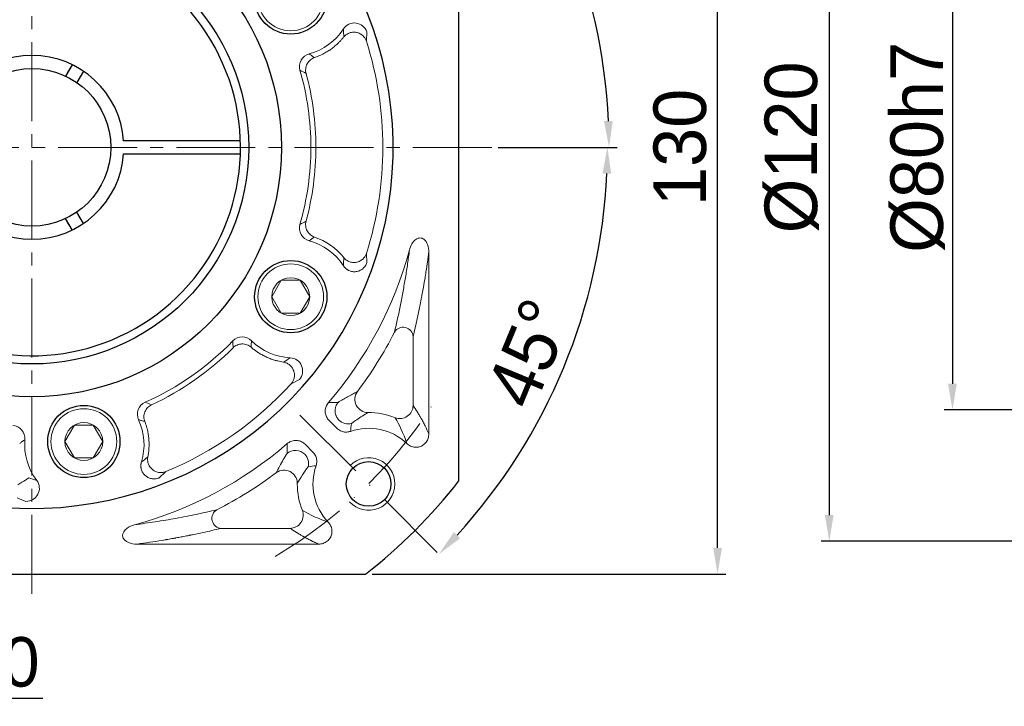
# Model space of a CAD drawing. Header units: millimetres. Extents: x 6153 to 7003, y -664 to -62.
# Tile 4 of 10: x 6309 to 6459, y -343 to -238. Entities that reach past the tile are written whole.
import ezdxf

# ---------------------------------------------------------------- set-up
doc = ezdxf.new("R2010")
doc.units = ezdxf.units.MM
doc.header["$PDSIZE"] = -5
doc.linetypes.add('ACAD_ISO10W100', pattern=[18, 12, -3, 0, -3])
doc.linetypes.add('点画线', pattern=[18, 12, -2, 2, -2])
doc.layers.get('0').update_dxf_attribs({"lineweight": 18})
doc.layers.get('Defpoints').update_dxf_attribs({"lineweight": 18})
for name, color, linetype, lineweight in [('7中心线层', 7, '点画线', 18), ('中心线层', 7, 'ACAD_ISO10W100', 0), ('尺寸线层', 3, 'Continuous', 18), ('粗实线', 7, 'Continuous', 40), ('细实线', 7, 'Continuous', 18)]:
    doc.layers.add(name, color=color, linetype=linetype, lineweight=lineweight)
doc.styles.add('工程字', font='txt')
doc.dimstyles.new('ISO-25', dxfattribs={"dimtxt": 8, "dimasz": 4, "dimexe": 1.25, "dimexo": 0.625, "dimgap": 1.7, "dimtad": 1, "dimtxsty": '工程字', "dimcen": 2, "dimdle": 8, "dimadec": 0, "dimazin": 0, "dimtfac": 1, "dimtmove": 0, "dimatfit": 3, "dimfxl": 1, "dimarcsym": 0})

# ---------------------------------------------------------------- blocks, each defined once
blk = doc.blocks.new('*D12')
at = {"layer": 'Defpoints', "color": 0}
for p in [(6374.85, -193.76), (6349.4, -219.21), (6395.73, -235.01), (6240.86, -257.75), (6380.86, -257.75)]:
    blk.add_point(p, dxfattribs=at)
at = {"layer": '尺寸线层', "color": 0, "lineweight": -2}
blk.add_line((6381.86, -257.75), (6399.98, -257.75), dxfattribs=at)
blk.add_arc((6310.86, -257.75), 87.87, 2.6085, 42.3915, dxfattribs=at)
at = {"layer": '尺寸线层', "color": 0}
for points in [[(6376.24, -198.05), (6375.27, -198.97), (6372.99, -195.62)], [(6397.97, -253.76), (6399.3, -253.73), (6398.73, -257.75)]]:
    blk.add_solid(points, dxfattribs=at)
at = {"layer": '尺寸线层', "color": 0, "insert": (6397.3, -221.94), "char_height": 8, "attachment_point": 5, "rotation": 292.5, "style": '工程字'}
blk.add_mtext('45%%d', dxfattribs=at)
blk = doc.blocks.new('*D13')
at = {"layer": 'Defpoints', "color": 0}
for p in [(6240.86, -257.75), (6380.86, -257.75), (6349.4, -296.29), (6386.74, -301.56), (6374.85, -321.74)]:
    blk.add_point(p, dxfattribs=at)
at = {"layer": '尺寸线层', "color": 0, "lineweight": -2}
blk.add_line((6381.86, -257.75), (6399.73, -257.75), dxfattribs=at)
blk.add_arc((6310.86, -257.75), 87.63, 317.6157, 357.3843, dxfattribs=at)
at = {"layer": '尺寸线层', "color": 0}
for points in [[(6399.06, -261.76), (6397.73, -261.73), (6398.48, -257.75)], [(6375.1, -316.36), (6376.06, -317.28), (6372.82, -319.71)]]:
    blk.add_solid(points, dxfattribs=at)
at = {"layer": '尺寸线层', "color": 0, "insert": (6386.55, -289.1), "char_height": 8, "attachment_point": 5, "rotation": 67.5, "style": '工程字'}
blk.add_mtext('45%%d', dxfattribs=at)
blk = doc.blocks.new('*D14')
at = {"layer": 'Defpoints', "color": 0}
for p in [(6361.66, -192.75), (6415.25, -192.75), (6361.66, -322.75)]:
    blk.add_point(p, dxfattribs=at)
at = {"layer": '尺寸线层', "color": 0, "lineweight": -2}
for p, q in [((6362.66, -192.75), (6416.5, -192.75)), ((6415.25, -318.75), (6415.25, -196.75)), ((6362.66, -322.75), (6416.5, -322.75))]:
    blk.add_line(p, q, dxfattribs=at)
at = {"layer": '尺寸线层', "color": 0}
for points in [[(6415.92, -196.75), (6414.59, -196.75), (6415.25, -192.75)], [(6414.59, -318.75), (6415.92, -318.75), (6415.25, -322.75)]]:
    blk.add_solid(points, dxfattribs=at)
at = {"layer": '尺寸线层', "color": 0, "insert": (6409.55, -257.75), "char_height": 8, "attachment_point": 5, "rotation": 90, "style": '工程字'}
blk.add_mtext('130', dxfattribs=at)
blk = doc.blocks.new('*D22')
at = {"layer": 'Defpoints', "color": 0}
for p in [(6348.77, -195.95), (6272.94, -319.55)]:
    blk.add_point(p, dxfattribs=at)
at = {"layer": '尺寸线层', "color": 0, "lineweight": -2}
blk.add_line((6290.32, -291.23), (6275.04, -316.14), dxfattribs=at)
at = {"layer": '尺寸线层', "color": 0}
blk.add_solid([(6274.47, -315.79), (6275.6, -316.48), (6272.94, -319.55)], dxfattribs=at)
at = {"layer": '尺寸线层', "color": 0, "insert": (6279.4, -298.57), "char_height": 8, "attachment_point": 5, "rotation": 58.4699, "style": '工程字'}
blk.add_mtext('{{\\H0.9412x;∅145}}', dxfattribs=at)
blk = doc.blocks.new('*D23')
at = {"layer": 'Defpoints', "color": 0}
for p in [(6255.59, -309.01), (6263.59, -309.01), (6255.59, -341.64)]:
    blk.add_point(p, dxfattribs=at)
at = {"layer": '尺寸线层', "color": 0, "lineweight": -2}
for p, q in [((6255.59, -310.01), (6255.59, -342.89)), ((6263.59, -310.01), (6263.59, -342.89)), ((6251.59, -341.64), (6247.59, -341.64)), ((6263.59, -341.64), (6255.59, -341.64)), ((6267.59, -341.64), (6312.51, -341.64))]:
    blk.add_line(p, q, dxfattribs=at)
at = {"layer": '尺寸线层', "color": 0}
for points in [[(6251.59, -342.3), (6251.59, -340.97), (6255.59, -341.64)], [(6267.59, -340.97), (6267.59, -342.3), (6263.59, -341.64)]]:
    blk.add_solid(points, dxfattribs=at)
at = {"layer": '尺寸线层', "color": 0, "insert": (6292.43, -336.17), "char_height": 8, "attachment_point": 5, "style": '工程字'}
blk.add_mtext('{\\H0.9412x;4-M8x20\\P}', dxfattribs=at)
blk = doc.blocks.new('*D33')
at = {"layer": 'Defpoints', "color": 0}
for p in [(6517.55, -217.75), (6451.02, -297.75), (6517.55, -297.75)]:
    blk.add_point(p, dxfattribs=at)
at = {"layer": '尺寸线层', "color": 0, "lineweight": -2}
for p, q in [((6516.55, -217.75), (6449.77, -217.75)), ((6451.02, -221.75), (6451.02, -293.75)), ((6516.55, -297.75), (6449.77, -297.75))]:
    blk.add_line(p, q, dxfattribs=at)
at = {"layer": '尺寸线层', "color": 0}
for points in [[(6451.68, -221.75), (6450.35, -221.75), (6451.02, -217.75)], [(6450.35, -293.75), (6451.68, -293.75), (6451.02, -297.75)]]:
    blk.add_solid(points, dxfattribs=at)
at = {"layer": '尺寸线层', "color": 0, "insert": (6445.72, -257.75), "char_height": 8, "attachment_point": 5, "rotation": 90, "style": '工程字'}
blk.add_mtext('%%C80h7', dxfattribs=at)
blk = doc.blocks.new('*D34')
at = {"layer": 'Defpoints', "color": 0}
for p in [(6470.55, -229.28), (6470.55, -242.38), (6465.55, -246.38)]:
    blk.add_point(p, dxfattribs=at)
at = {"layer": '尺寸线层', "color": 0, "lineweight": -2}
for p, q in [((6461.55, -229.28), (6457.55, -229.28)), ((6465.55, -245.38), (6465.55, -228.03)), ((6465.55, -229.28), (6470.55, -229.28)), ((6470.55, -241.38), (6470.55, -228.03)), ((6474.55, -229.28), (6478.55, -229.28))]:
    blk.add_line(p, q, dxfattribs=at)
at = {"layer": '尺寸线层', "color": 0}
for points in [[(6461.55, -229.95), (6461.55, -228.62), (6465.55, -229.28)], [(6474.55, -228.62), (6474.55, -229.95), (6470.55, -229.28)]]:
    blk.add_solid(points, dxfattribs=at)
at = {"layer": '尺寸线层', "color": 0, "insert": (6468.05, -223.98), "char_height": 8, "attachment_point": 5, "style": '工程字'}
blk.add_mtext('5', dxfattribs=at)
blk = doc.blocks.new('*D39')
at = {"layer": 'Defpoints', "color": 0}
for p in [(6521.35, -197.75), (6432.26, -317.75), (6521.35, -317.75)]:
    blk.add_point(p, dxfattribs=at)
at = {"layer": '尺寸线层', "color": 0, "lineweight": -2}
for p, q in [((6520.35, -197.75), (6431.01, -197.75)), ((6432.26, -201.75), (6432.26, -313.75)), ((6520.35, -317.75), (6431.01, -317.75))]:
    blk.add_line(p, q, dxfattribs=at)
at = {"layer": '尺寸线层', "color": 0}
for points in [[(6432.93, -201.75), (6431.59, -201.75), (6432.26, -197.75)], [(6431.59, -313.75), (6432.93, -313.75), (6432.26, -317.75)]]:
    blk.add_solid(points, dxfattribs=at)
at = {"layer": '尺寸线层', "color": 0, "insert": (6426.56, -257.75), "char_height": 8, "attachment_point": 5, "rotation": 90, "style": '工程字'}
blk.add_mtext('%%c120{}{{\\H0.7x;}{}}', dxfattribs=at)

msp = doc.modelspace()

# ---------------------------------------------------------------- linework, layer by layer
at = {"color": 7, "linetype": 'Continuous', "lineweight": 15}
for p, q in [((6361.7902, -241.603), (6361.8463, -240.1604)), ((6361.8463, -275.3366), (6361.7902, -273.894)), ((6350.3064, -293.7846), (6351.5838, -293.1119)), ((6330.1593, -308.1134), (6331.2284, -307.1432)), ((6308.6096, -311.1315), (6309.946, -311.6776))]:
    msp.add_line(p, q, dxfattribs=at)
for p, q in [((6371.2843, -273.7563), (6371.2843, -301.3889)), ((6368.8928, -297.077), (6368.8928, -286.562)), ((6357.2836, -300.535), (6356.0911, -299.3426)), ((6352.4518, -302.9819), (6353.6442, -304.1744)), ((6339.6712, -315.7836), (6350.1862, -315.7836)), ((6354.4981, -318.1751), (6326.8655, -318.1751))]:
    msp.add_line(p, q)
at = {"color": 7, "linetype": 'Continuous', "lineweight": 15, "flags": 128}
msp.add_lwpolyline([(6308.6937, -309.1345), (6309.0165, -308.9391), (6309.3278, -308.7507), (6309.6162, -308.5761), (6309.8715, -308.4216), (6310.0845, -308.2927), (6310.2476, -308.194), (6310.3548, -308.1291), (6310.4024, -308.1003)], dxfattribs=at)
at = {"color": 7, "linetype": 'Continuous', "lineweight": 15}
for start, end in [(342.411462, 17.588538), (292.411529, 317.588538)]:
    msp.add_arc((6310.8577, -257.7485), 53.4303, start, end, dxfattribs=at)
for centre, radius, start, end in [((6310.8577, -257.7485), 59.5734, 319.253028, 344.803455), ((6310.8577, -257.7485), 61.9649, 323.09187, 332.996404), ((6362.123, -309.0138), 10.8649, 68.187328, 90.557052), ((6362.123, -309.0138), 8.4734, 46.7652, 109.134578), ((6310.8577, -257.7485), 59.5734, 285.196544, 310.746969), ((6310.8577, -257.7485), 61.9649, 297.003596, 306.90813), ((6362.123, -309.0138), 8.4734, 160.865406, 223.2348), ((6362.123, -309.0138), 10.8649, 179.442948, 180), ((6362.123, -309.0138), 10.8649, 180, 201.812672)]:
    msp.add_arc(centre, radius, start, end)
at = {"extrusion": (0, 0, -1)}
for centre, major_axis, ratio, start_param, end_param in [((6367.3985, -286.562), (-1.4585, 0.3502), 0.93641458, 0.25100834, 2.89058431), ((6361.998, -296.1571), (0.9025, -1.7848), 0.98101458, 0.46610402, 2.67548863), ((6366.9004, -297.077), (1.6562, 1.1211), 0.98803806, 0.60064469, 2.54094734), ((6359.0011, -297.8718), (1.9348, -0.5066), 0.99490252, 1.04372902, 2.09786363), ((6350.981, -305.8919), (-0.5066, 1.9348), 0.99490252, 1.04372902, 2.09786363), ((6349.2663, -308.8888), (-1.7848, 0.9025), 0.98101458, 0.46610402, 2.67548863), ((6339.6712, -314.2893), (0.3502, -1.4585), 0.93641458, 0.25100834, 2.89058431)]:
    msp.add_ellipse(centre, major_axis=major_axis, ratio=ratio, start_param=start_param, end_param=end_param, dxfattribs=at)
at = {"color": 7, "linetype": 'Continuous', "lineweight": 15}
for points in [[(6358.28, -239.722), (6357.0812, -241.5749), (6355.2109, -242.9494), (6353.07, -243.525)], [(6358.3287, -240.9551), (6358.3246, -240.5543), (6358.3095, -240.1444), (6358.28, -239.722)], [(6352.5944, -246.4856), (6352.2897, -246.332), (6351.9815, -246.1724), (6351.6689, -246.005)], [(6351.6679, -269.4916), (6351.9805, -269.3242), (6352.2887, -269.1646), (6352.5935, -269.0109)], [(6353.8764, -271.4206), (6353.6077, -271.5976), (6353.3387, -271.7809), (6353.0691, -271.9718)], [(6353.0691, -271.9718), (6355.206, -272.5461), (6357.0786, -273.918), (6358.28, -275.775)], [(6358.3287, -274.542), (6357.1723, -273.1046), (6355.6112, -272.0132), (6353.8764, -271.4206)], [(6358.28, -275.775), (6358.3095, -275.3527), (6358.3246, -274.9427), (6358.3287, -274.542)], [(6341.4464, -287.2308), (6337.647, -291.1616), (6333.0943, -294.3487), (6328.0979, -296.5737)], [(6341.4933, -288.2713), (6341.4739, -287.931), (6341.4579, -287.5847), (6341.4464, -287.2308)], [(6350.1803, -289.8042), (6347.9807, -289.6926), (6345.8594, -288.7637), (6344.2913, -287.2032)], [(6329.06, -296.9738), (6333.6694, -294.8288), (6337.8988, -291.8687), (6341.4933, -288.2713)], [(6349.1368, -290.4628), (6349.4818, -290.2589), (6349.8293, -290.0409), (6350.1803, -289.8042)], [(6328.0979, -296.5737), (6328.4266, -296.7056), (6328.7466, -296.8391), (6329.06, -296.9738)], [(6327.0985, -299.2385), (6328.0274, -301.2415), (6328.1806, -303.552), (6327.5311, -305.6632)], [(6311.5777, -308.4763), (6310.245, -306.714), (6309.5962, -304.4879), (6309.7855, -302.2856)], [(6327.5311, -305.6632), (6327.8737, -305.4143), (6328.1974, -305.1624), (6328.507, -304.908)], [(6310.4024, -308.1003), (6310.7804, -308.2335), (6311.1708, -308.3596), (6311.5777, -308.4763)]]:
    msp.add_open_spline(points, degree=3, dxfattribs=at)
for points, knots in [([(6361.8463, -240.1604), (6361.6006, -239.4466), (6360.9374, -238.908), (6359.4615, -238.7271), (6358.6888, -239.0872), (6358.28, -239.722)], [0, 0, 0, 0, 0.5, 0.5, 1, 1, 1, 1]), ([(6353.8772, -244.0762), (6353.9737, -244.0422), (6354.1619, -243.976), (6354.4328, -243.8684), (6354.6863, -243.7597), (6354.9226, -243.6504), (6355.2912, -243.4685), (6355.7635, -243.2061), (6356.3372, -242.8323), (6356.8754, -242.4263), (6357.3475, -242.0152), (6357.7411, -241.6267), (6358.0535, -241.2886), (6358.24, -241.0626), (6358.3287, -240.9551)], [0, 0, 0, 0, 0.05572111, 0.10862207, 0.15870503, 0.20596278, 0.25038032, 0.38254659, 0.49987063, 0.62302565, 0.74944045, 0.84042631, 0.92411132, 1, 1, 1, 1]), ([(6361.7902, -241.603), (6361.7456, -241.4638), (6361.6825, -241.32), (6361.5111, -241.0372), (6361.4025, -240.8983), (6361.1389, -240.6459), (6360.9838, -240.5326), (6360.6387, -240.3527), (6360.4488, -240.2864), (6360.0574, -240.2132), (6359.8563, -240.2063), (6359.4692, -240.2491), (6359.2835, -240.2986), (6358.9461, -240.4385), (6358.7945, -240.5287), (6358.5319, -240.7302), (6358.4209, -240.8414), (6358.3287, -240.9551)], [0, 0, 0, 0, 0.125, 0.125, 0.25, 0.25, 0.375, 0.375, 0.5, 0.5, 0.625, 0.625, 0.75, 0.75, 0.875, 0.875, 1, 1, 1, 1]), ([(6353.07, -243.525), (6352.5584, -243.6618), (6352.1064, -244.0121), (6351.5885, -244.9297), (6351.5221, -245.4965), (6351.6689, -246.005)], [0, 0, 0, 0, 0.5, 0.5, 1, 1, 1, 1]), ([(6353.8772, -244.0762), (6353.6624, -244.1502), (6353.445, -244.2673), (6353.056, -244.5905), (6352.8856, -244.7967), (6352.6386, -245.2607), (6352.5626, -245.5172), (6352.5117, -246.0204), (6352.5359, -246.2661), (6352.5944, -246.4856)], [0, 0, 0, 0, 0.25, 0.25, 0.5, 0.5, 0.75, 0.75, 1, 1, 1, 1]), ([(6353.07, -243.525), (6353.2019, -243.6176), (6353.4713, -243.8065), (6353.7401, -243.9851), (6353.8772, -244.0762)], [0, 0, 0, 0, 0.48966329, 1, 1, 1, 1]), ([(6351.6689, -246.005), (6352.7741, -249.8536), (6353.3253, -253.7649), (6353.3267, -261.7137), (6352.7508, -265.7216), (6351.6679, -269.4916)], [0, 0, 0, 0, 0.5, 0.5, 1, 1, 1, 1]), ([(6352.5935, -269.0109), (6353.5832, -265.3376), (6354.0924, -261.4926), (6354.0854, -253.9223), (6353.5892, -250.179), (6352.5944, -246.4856)], [0, 0, 0, 0, 0.5, 0.5, 1, 1, 1, 1]), ([(6351.6679, -269.4916), (6351.521, -270.0004), (6351.5878, -270.5684), (6352.1064, -271.4857), (6352.5578, -271.8351), (6353.0691, -271.9718)], [0, 0, 0, 0, 0.5, 0.5, 1, 1, 1, 1]), ([(6352.5935, -269.0109), (6352.535, -269.2305), (6352.5107, -269.4762), (6352.5616, -269.9795), (6352.6376, -270.236), (6352.8847, -270.7), (6353.055, -270.9063), (6353.4442, -271.2295), (6353.6616, -271.3466), (6353.8764, -271.4206)], [0, 0, 0, 0, 0.25, 0.25, 0.5, 0.5, 0.75, 0.75, 1, 1, 1, 1]), ([(6358.3287, -274.542), (6358.4209, -274.6556), (6358.5319, -274.7668), (6358.7945, -274.9684), (6358.9461, -275.0585), (6359.2835, -275.1985), (6359.4692, -275.2479), (6359.8563, -275.2908), (6360.0574, -275.2839), (6360.4488, -275.2106), (6360.6387, -275.1443), (6360.9838, -274.9644), (6361.1389, -274.8512), (6361.4025, -274.5987), (6361.5111, -274.4599), (6361.6825, -274.1771), (6361.7456, -274.0333), (6361.7902, -273.894)], [0, 0, 0, 0, 0.125, 0.125, 0.25, 0.25, 0.375, 0.375, 0.5, 0.5, 0.625, 0.625, 0.75, 0.75, 0.875, 0.875, 1, 1, 1, 1]), ([(6358.28, -275.775), (6358.3076, -275.8159), (6358.3621, -275.8968), (6358.4534, -276.0085), (6358.5487, -276.1106), (6358.6466, -276.202), (6358.7451, -276.2826), (6358.8421, -276.3524), (6358.9357, -276.412), (6359.0242, -276.4619), (6359.2503, -276.5752), (6359.6407, -276.6957), (6360.1995, -276.705), (6360.7426, -276.561), (6361.1416, -276.321), (6361.4188, -276.0628), (6361.5974, -275.8419), (6361.7463, -275.5953), (6361.8138, -275.4207), (6361.8463, -275.3366)], [0, 0, 0, 0, 0.03311296, 0.06545709, 0.09677368, 0.12681278, 0.15533898, 0.18213611, 0.20701041, 0.22979244, 0.2503375, 0.37678974, 0.49972283, 0.62069077, 0.74931972, 0.80753573, 0.87444796, 0.939503, 1, 1, 1, 1]), ([(6344.2913, -287.2032), (6343.917, -286.8296), (6343.3884, -286.6142), (6342.3363, -286.6248), (6341.8131, -286.8503), (6341.4464, -287.2308)], [0, 0, 0, 0, 0.5, 0.5, 1, 1, 1, 1]), ([(6344.2179, -288.1769), (6344.0464, -288.0283), (6343.8365, -287.8991), (6343.3626, -287.7244), (6343.0993, -287.6802), (6342.5748, -287.6984), (6342.3152, -287.7607), (6341.8545, -287.9677), (6341.6541, -288.1112), (6341.4933, -288.2713)], [0, 0, 0, 0, 0.25, 0.25, 0.5, 0.5, 0.75, 0.75, 1, 1, 1, 1]), ([(6344.2913, -287.2032), (6344.2772, -287.3635), (6344.2484, -287.691), (6344.2282, -288.0128), (6344.2179, -288.1769)], [0, 0, 0, 0, 0.48967145, 1, 1, 1, 1]), ([(6344.2179, -288.1769), (6344.2953, -288.2431), (6344.4463, -288.3722), (6344.6742, -288.552), (6344.8946, -288.7165), (6345.107, -288.8659), (6345.448, -289.0932), (6345.9106, -289.37), (6346.5199, -289.6789), (6347.1399, -289.9413), (6347.7307, -290.144), (6348.263, -290.2902), (6348.7111, -290.3914), (6348.9996, -290.4398), (6349.1368, -290.4628)], [0, 0, 0, 0, 0.05558468, 0.10839593, 0.15843598, 0.20569787, 0.25016702, 0.38213773, 0.49967412, 0.62284054, 0.74935547, 0.84035243, 0.92406502, 1, 1, 1, 1]), ([(6350.3064, -293.7846), (6350.4047, -293.6763), (6350.4977, -293.5498), (6350.6569, -293.2599), (6350.7228, -293.0965), (6350.8097, -292.742), (6350.8302, -292.551), (6350.8134, -292.1622), (6350.7759, -291.9646), (6350.6436, -291.589), (6350.549, -291.4114), (6350.3184, -291.0976), (6350.1827, -290.9615), (6349.8928, -290.7393), (6349.7389, -290.653), (6349.4331, -290.5264), (6349.2813, -290.4858), (6349.1368, -290.4628)], [0, 0, 0, 0, 0.125, 0.125, 0.25, 0.25, 0.375, 0.375, 0.5, 0.5, 0.625, 0.625, 0.75, 0.75, 0.875, 0.875, 1, 1, 1, 1]), ([(6351.5838, -293.1119), (6352.0787, -292.5426), (6352.2136, -291.6992), (6351.7789, -290.6734), (6351.5318, -290.3698), (6350.9214, -289.947), (6350.5535, -289.8223), (6350.1803, -289.8042)], [0, 0, 0, 0, 0.5, 0.5, 0.75, 0.75, 1, 1, 1, 1]), ([(6328.0979, -296.5737), (6327.6143, -296.7882), (6327.2227, -297.2039), (6326.8534, -298.1896), (6326.8754, -298.7591), (6327.0985, -299.2385)], [0, 0, 0, 0, 0.5, 0.5, 1, 1, 1, 1]), ([(6329.06, -296.9738), (6328.8544, -297.0701), (6328.6508, -297.2095), (6328.2984, -297.5718), (6328.1509, -297.7948), (6327.9544, -298.2819), (6327.9059, -298.5448), (6327.9083, -299.0502), (6327.9582, -299.2919), (6328.0395, -299.5039)], [0, 0, 0, 0, 0.25, 0.25, 0.5, 0.5, 0.75, 0.75, 1, 1, 1, 1]), ([(6328.0395, -299.5039), (6327.8815, -299.4572), (6327.572, -299.3658), (6327.2541, -299.2803), (6327.0985, -299.2385)], [0, 0, 0, 0, 0.51051495, 1, 1, 1, 1]), ([(6328.507, -304.908), (6328.5264, -304.8047), (6328.5665, -304.5917), (6328.6146, -304.2601), (6328.6541, -303.9081), (6328.6888, -303.4357), (6328.6999, -302.8536), (6328.6647, -302.1686), (6328.5814, -301.4897), (6328.4681, -300.9066), (6328.3405, -300.4041), (6328.2095, -299.9646), (6328.098, -299.6626), (6328.0395, -299.5039)], [0, 0, 0, 0, 0.05733096, 0.11832368, 0.18282599, 0.25066163, 0.37680126, 0.50034286, 0.62473693, 0.74984987, 0.82430031, 0.90770342, 1, 1, 1, 1]), ([(6309.7855, -302.2856), (6309.8315, -301.7586), (6309.6574, -301.2154), (6308.973, -300.4149), (6308.4624, -300.1582), (6307.9343, -300.1221)], [0, 0, 0, 0, 0.5, 0.5, 1, 1, 1, 1]), ([(6309.7855, -302.2856), (6309.6535, -302.3779), (6309.3839, -302.5665), (6309.1243, -302.7579), (6308.9919, -302.8556)], [0, 0, 0, 0, 0.48966429, 1, 1, 1, 1]), ([(6327.5311, -305.6632), (6327.5175, -305.7107), (6327.4906, -305.8044), (6327.4637, -305.9462), (6327.4467, -306.0847), (6327.4397, -306.2185), (6327.4412, -306.3457), (6327.4501, -306.4649), (6327.4646, -306.5749), (6327.4833, -306.6749), (6327.5418, -306.9209), (6327.7004, -307.2974), (6328.0525, -307.7314), (6328.5119, -308.0549), (6328.9522, -308.2064), (6329.3282, -308.2528), (6329.6123, -308.2475), (6329.8968, -308.2031), (6330.074, -308.1426), (6330.1593, -308.1134)], [0, 0, 0, 0, 0.03311338, 0.06545788, 0.09677476, 0.12681404, 0.15534031, 0.18213735, 0.20701142, 0.22979304, 0.25033753, 0.37678987, 0.49972286, 0.62069071, 0.74931969, 0.8075358, 0.87444798, 0.93950308, 1, 1, 1, 1]), ([(6328.507, -304.908), (6328.4792, -305.0516), (6328.4654, -305.2082), (6328.4798, -305.5389), (6328.5082, -305.713), (6328.6178, -306.0614), (6328.6993, -306.2355), (6328.9153, -306.5595), (6329.0499, -306.7091), (6329.3576, -306.9618), (6329.5304, -307.0647), (6329.8901, -307.2135), (6330.0766, -307.2595), (6330.4393, -307.2991), (6330.6155, -307.293), (6330.9423, -307.2426), (6331.093, -307.1985), (6331.2284, -307.1432)], [0, 0, 0, 0, 0.125, 0.125, 0.25, 0.25, 0.375, 0.375, 0.5, 0.5, 0.625, 0.625, 0.75, 0.75, 0.875, 0.875, 1, 1, 1, 1]), ([(6309.946, -311.6776), (6310.7002, -311.6908), (6311.433, -311.252), (6311.9394, -310.2597), (6312.0132, -309.8752), (6311.9447, -309.1359), (6311.8038, -308.7739), (6311.5777, -308.4763)], [0, 0, 0, 0, 0.5, 0.5, 0.75, 0.75, 1, 1, 1, 1])]:
    msp.add_open_spline(points, degree=3, knots=knots, dxfattribs=at)
for points, knots in [([(6371.2843, -273.7563), (6371.2963, -273.356), (6371.2428, -272.9446), (6371.1021, -272.5657), (6371.0408, -272.4008), (6370.9617, -272.2398), (6370.7741, -271.9687), (6370.6696, -271.8521), (6370.4612, -271.6947), (6370.365, -271.6406), (6370.1603, -271.5683), (6370.0487, -271.5499), (6369.8424, -271.5533), (6369.7447, -271.5707), (6369.5225, -271.6416), (6369.4002, -271.708), (6369.1204, -271.9096), (6368.9753, -272.0656), (6368.6523, -272.5087), (6368.5065, -272.8243), (6368.3854, -273.2194), (6368.3657, -273.2917), (6368.3482, -273.3645)], [0, 0, 0, 0, 0.22787059, 0.22787059, 0.22787059, 0.32582583, 0.32582583, 0.40932097, 0.40932097, 0.46695633, 0.46695633, 0.52514643, 0.52514643, 0.57677772, 0.57677772, 0.65048338, 0.65048338, 0.76606572, 0.76606572, 0.95795753, 0.95795753, 1, 1, 1, 1]), ([(6368.348, -273.3646), (6368.2517, -274.0754), (6368.0503, -275.5616), (6367.7222, -277.6323), (6367.3597, -279.718), (6366.9612, -281.794), (6366.5275, -283.8786), (6366.2241, -285.2), (6366.0671, -285.8835)], [0, 0, 0, 0, 0.13506441, 0.28239255, 0.44231677, 0.61509624, 0.80093591, 1, 1, 1, 1]), ([(6371.2843, -273.7563), (6371.2564, -273.9655), (6371.2192, -274.2411), (6371.149, -274.7435), (6371.1232, -274.9258), (6371.0808, -275.2197), (6371.0586, -275.3719), (6371.0312, -275.558), (6371.017, -275.6532), (6371.0099, -275.7014), (6371.0063, -275.7256), (6371.0047, -275.736), (6371.0037, -275.7427), (6371.003, -275.7473), (6370.9501, -276.1017), (6370.8996, -276.4286), (6370.8274, -276.8862), (6370.8039, -277.0332), (6370.7695, -277.2459), (6370.7525, -277.3503), (6370.7331, -277.4687), (6370.7235, -277.5271), (6370.7187, -277.5561), (6370.7163, -277.5705), (6370.7155, -277.5755), (6370.7147, -277.5801), (6370.714, -277.5846), (6370.6504, -277.9689), (6370.5527, -278.5494), (6370.3527, -279.6596), (6370.2943, -279.9746), (6370.2195, -280.373), (6370.1966, -280.4933), (6370.1656, -280.656), (6370.1509, -280.7329), (6370.1351, -280.8148), (6370.1276, -280.8539), (6370.124, -280.873), (6370.1227, -280.8792), (6370.1219, -280.8838), (6370.121, -280.8883), (6370.1201, -280.8928), (6369.7188, -282.9737), (6369.3064, -284.8382), (6368.8928, -286.562)], [0, 0, 0, 0, 0.0625, 0.0625, 0.09375, 0.09375, 0.109375, 0.1171875, 0.12109375, 0.12304688, 0.12402344, 0.12451172, 0.12451172, 0.125, 0.125, 0.1875, 0.1875, 0.21875, 0.21875, 0.234375, 0.2421875, 0.24609375, 0.24804688, 0.24902344, 0.24951172, 0.24951172, 0.25, 0.25, 0.375, 0.375, 0.4375, 0.4375, 0.46875, 0.46875, 0.484375, 0.4921875, 0.49609375, 0.49804688, 0.49902344, 0.49951172, 0.49951172, 0.5, 0.5, 1, 1, 1, 1]), ([(6360.4049, -294.9606), (6359.9253, -295.1994), (6359.057, -295.6318), (6357.9612, -296.298), (6357.4706, -296.5962)], [0, 0, 0, 0, 0.55232274, 1, 1, 1, 1]), ([(6355.9905, -296.6333), (6355.8447, -296.8007), (6355.7253, -296.9955), (6355.56, -297.4083), (6355.5118, -297.6322), (6355.4937, -298.0745), (6355.5226, -298.2991), (6355.651, -298.7195), (6355.7519, -298.921), (6355.9443, -299.185), (6356.0148, -299.267), (6356.0911, -299.3426)], [0, 0, 0, 0, 0.22445208, 0.22445208, 0.44908294, 0.44908294, 0.67124995, 0.67124995, 0.89260521, 0.89260521, 1, 1, 1, 1]), ([(6359.5387, -299.7903), (6359.8068, -299.598), (6360.3862, -299.1826), (6361.1998, -298.6475), (6361.7333, -298.3225), (6362.0174, -298.1493)], [0, 0, 0, 0, 0.28708904, 0.62034058, 1, 1, 1, 1]), ([(6371.2843, -301.3889), (6371.1026, -300.9685), (6370.8172, -300.3533), (6370.462, -299.6626), (6370.2788, -299.3241), (6370.1859, -299.1565), (6370.1391, -299.0731), (6370.1156, -299.0315), (6370.1038, -299.0108), (6370.0979, -299.0004), (6370.0956, -298.9964), (6370.0933, -298.9924), (6370.0911, -298.9884), (6369.9987, -298.8259), (6369.8538, -298.5782), (6369.6762, -298.2862), (6369.5853, -298.1395), (6369.5393, -298.0659), (6369.5162, -298.0291), (6369.5046, -298.0107), (6369.4988, -298.0015), (6369.4963, -297.9976), (6369.4938, -297.9937), (6369.4914, -297.9898), (6369.3138, -297.7086), (6369.1138, -297.4035), (6368.8928, -297.077)], [0, 0, 0, 0, 0.25, 0.375, 0.4375, 0.46875, 0.484375, 0.4921875, 0.49609375, 0.49804687, 0.49902344, 0.49902344, 0.5, 0.5, 0.625, 0.6875, 0.71875, 0.734375, 0.7421875, 0.74609375, 0.74804687, 0.74902344, 0.74902344, 0.75, 0.75, 1, 1, 1, 1]), ([(6357.2836, -300.535), (6357.4395, -300.692), (6357.6244, -300.8245), (6358.0226, -301.0183), (6358.2412, -301.0822), (6358.6802, -301.1329), (6358.9066, -301.1208), (6359.1974, -301.0557), (6359.2723, -301.0342), (6359.3455, -301.0085)], [0, 0, 0, 0, 0.29914893, 0.29914893, 0.5984115, 0.5984115, 0.89633545, 0.89633545, 1, 1, 1, 1]), ([(6352.4518, -302.9819), (6352.2956, -302.8241), (6352.1102, -302.6905), (6351.7108, -302.495), (6351.4911, -302.4305), (6351.0513, -302.3796), (6350.8252, -302.3918), (6350.3965, -302.4886), (6350.188, -302.5743), (6349.9105, -302.7465), (6349.8235, -302.8108), (6349.7425, -302.8813)], [0, 0, 0, 0, 0.22445378, 0.22445378, 0.44908645, 0.44908645, 0.67125526, 0.67125526, 0.89260943, 0.89260943, 1, 1, 1, 1]), ([(6367.9272, -302.8404), (6368.0971, -303.0041), (6368.2969, -303.1421), (6368.727, -303.341), (6368.964, -303.4042), (6369.4264, -303.4399), (6369.6585, -303.4172), (6370.0806, -303.2964), (6370.2779, -303.2014), (6370.6214, -302.957), (6370.7731, -302.8058), (6371.0211, -302.4638), (6371.119, -302.2678), (6371.2535, -301.8473), (6371.2871, -301.6162), (6371.2843, -301.3889)], [0, 0, 0, 0, 0.15186848, 0.15186848, 0.3042759, 0.3042759, 0.4486569, 0.4486569, 0.5842512, 0.5842512, 0.71724218, 0.71724218, 0.85386599, 0.85386599, 1, 1, 1, 1]), ([(6352.3899, -304.4831), (6352.072, -304.1696), (6351.585, -303.9311), (6350.5569, -303.8845), (6350.0504, -304.0779), (6349.7055, -304.3614)], [0, 0, 0, 0, 0.5, 0.5, 1, 1, 1, 1]), ([(6354.1177, -306.2363), (6354.191, -306.0275), (6354.2295, -305.8033), (6354.2302, -305.3605), (6354.1923, -305.1359), (6354.0465, -304.7187), (6353.9368, -304.5203), (6353.7513, -304.2871), (6353.6993, -304.2291), (6353.6442, -304.1744)], [0, 0, 0, 0, 0.2991436, 0.2991436, 0.59840058, 0.59840058, 0.89632343, 0.89632343, 1, 1, 1, 1]), ([(6349.7055, -304.3614), (6349.5077, -304.6822), (6349.0802, -305.3756), (6348.5496, -306.3397), (6348.2365, -306.9634), (6348.0698, -307.2956)], [0, 0, 0, 0, 0.28688943, 0.62011359, 1, 1, 1, 1]), ([(6351.2586, -308.9081), (6351.5074, -308.4982), (6351.958, -307.7556), (6352.6083, -306.8397), (6352.8995, -306.4294)], [0, 0, 0, 0, 0.55207917, 1, 1, 1, 1]), ([(6338.9927, -312.9579), (6337.9772, -313.1892), (6336.0486, -313.6283), (6332.9157, -314.2389), (6329.8396, -314.7728), (6327.5474, -315.0901), (6326.4738, -315.2388)], [0, 0, 0, 0, 0.29363982, 0.55770124, 0.79284234, 1, 1, 1, 1]), ([(6350.1862, -315.7836), (6350.7317, -315.7775), (6351.4287, -315.4809), (6352.2166, -314.3169), (6352.2329, -313.5596), (6352.0359, -313.0509)], [0, 0, 0, 0, 0.5, 0.5, 1, 1, 1, 1]), ([(6355.9497, -314.818), (6355.516, -314.6612), (6354.576, -314.3214), (6353.2904, -313.7327), (6352.4724, -313.2881), (6352.0359, -313.0509)], [0, 0, 0, 0, 0.2854704, 0.61877015, 1, 1, 1, 1]), ([(6354.4981, -318.1751), (6354.734, -318.178), (6354.9741, -318.1416), (6355.4237, -317.9916), (6355.6395, -317.8754), (6356.001, -317.5845), (6356.1548, -317.4087), (6356.3799, -317.0311), (6356.4587, -316.8263), (6356.5413, -316.4126), (6356.548, -316.1985), (6356.4941, -315.7799), (6356.4311, -315.5704), (6356.241, -315.1726), (6356.1072, -314.9815), (6355.9496, -314.818)], [0, 0, 0, 0, 0.15185197, 0.15185197, 0.30422565, 0.30422565, 0.44880575, 0.44880575, 0.58461449, 0.58461449, 0.71758575, 0.71758575, 0.85399496, 0.85399496, 1, 1, 1, 1]), ([(6326.4738, -315.239), (6326.0444, -315.3418), (6325.6391, -315.5128), (6324.9316, -316.0607), (6324.615, -316.4747), (6324.7172, -317.4156), (6325.1304, -317.7588), (6325.962, -318.1229), (6326.4172, -318.1885), (6326.8655, -318.1751)], [0, 0, 0, 0, 0.25, 0.25, 0.5, 0.5, 0.75, 0.75, 1, 1, 1, 1]), ([(6326.8655, -318.1751), (6328.1576, -318.0028), (6329.5818, -317.7907), (6330.9924, -317.5551), (6331.1657, -317.5258), (6331.2043, -317.5192), (6331.2205, -317.5165), (6331.2724, -317.5076), (6331.3763, -317.4899), (6331.7582, -317.4243), (6332.1775, -317.3503), (6332.5644, -317.2803), (6332.6701, -317.261), (6332.7406, -317.2481), (6332.7724, -317.2423), (6332.9364, -317.2122), (6333.3296, -317.1394), (6333.9841, -317.0153), (6334.5392, -316.9065), (6334.8328, -316.8479), (6334.8817, -316.8381), (6334.8959, -316.8353), (6334.9249, -316.8295), (6334.9974, -316.8149), (6335.1858, -316.777), (6335.8239, -316.6471), (6337.3347, -316.3283), (6338.735, -316.0084), (6339.6712, -315.7836)], [0, 0, 0, 0, 0.25, 0.28125, 0.28515625, 0.28515625, 0.2890625, 0.2890625, 0.296875, 0.3125, 0.375, 0.390625, 0.3984375, 0.3984375, 0.40625, 0.40625, 0.4375, 0.5, 0.5625, 0.5703125, 0.5703125, 0.57421875, 0.57421875, 0.578125, 0.59375, 0.625, 0.75, 1, 1, 1, 1]), ([(6354.4981, -318.1751), (6354.3445, -318.1087), (6354.1567, -318.026), (6353.8334, -317.8773), (6353.7188, -317.8236), (6353.5377, -317.7369), (6353.4449, -317.692), (6353.3489, -317.6449), (6353.2842, -317.6129), (6353.2512, -317.5965), (6352.9565, -317.4492), (6352.7376, -317.3338), (6352.461, -317.1845), (6352.3775, -317.1386), (6352.2643, -317.0757), (6352.2107, -317.0458), (6352.1615, -317.018), (6352.1376, -317.0045), (6352.1258, -316.9979), (6352.1143, -316.9913), (6352.1068, -316.987), (6352.1028, -316.9848), (6351.9862, -316.9185), (6351.8442, -316.8364), (6351.5928, -316.6867), (6351.5027, -316.6323), (6351.3587, -316.5441), (6351.2844, -316.4983), (6351.1942, -316.442), (6351.1481, -316.4131), (6351.1282, -316.4005), (6351.1149, -316.3921), (6351.108, -316.3878), (6350.6847, -316.1206), (6350.3885, -315.9205), (6350.1862, -315.7836)], [0, 0, 0, 0, 0.125, 0.125, 0.1875, 0.1875, 0.21875, 0.234375, 0.234375, 0.25, 0.25, 0.375, 0.375, 0.4375, 0.4375, 0.46875, 0.484375, 0.484375, 0.4921875, 0.49609375, 0.49609375, 0.5, 0.5, 0.625, 0.625, 0.6875, 0.6875, 0.71875, 0.734375, 0.7421875, 0.74609375, 0.74609375, 0.75, 0.75, 1, 1, 1, 1])]:
    msp.add_open_spline(points, degree=3, knots=knots)
for points in [[(6355.9905, -296.6333), (6356.4856, -296.623), (6356.979, -296.6106), (6357.4706, -296.5962)], [(6359.5387, -299.7903), (6359.4663, -300.1932), (6359.4013, -300.5992), (6359.3455, -301.0085)], [(6367.9272, -302.8404), (6367.3897, -301.2473), (6366.7908, -300.0418), (6366.1601, -298.9267)], [(6349.7425, -302.8813), (6349.7323, -303.3716), (6349.72, -303.8649), (6349.7055, -304.3614)], [(6354.1177, -306.2363), (6353.7084, -306.2921), (6353.3025, -306.357), (6352.8995, -306.4294)]]:
    msp.add_open_spline(points, degree=3)
msp.add_rational_spline([(6357.4706, -296.5962), (6356.3226, -297.9932), (6357.5923, -299.2806)], [1, 0.740742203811, 1], degree=2)
at = {"layer": '7中心线层'}
for p, q in [((6310.8577, -187.7485), (6310.8577, -327.7485)), ((6380.8577, -257.7485), (6212.6116, -257.7485))]:
    msp.add_line(p, q, dxfattribs=at)
at = {"layer": '中心线层'}
msp.add_line((6351.6703, -298.5611), (6372.5757, -319.4665), dxfattribs=at)
msp.add_arc((6310.8577, -257.7485), 72.5, 300.73805, 329.26195, dxfattribs=at)
at = {"layer": '粗实线', "lineweight": 30}
for p, q in [((6375.8577, -308.5545), (6375.8577, -206.9425)), ((6260.0517, -322.7485), (6361.6637, -322.7485))]:
    msp.add_line(p, q, dxfattribs=at)
at = {"layer": '粗实线', "linetype": 'Continuous', "lineweight": 30}
for p, q in [((6316.9829, -245.1595), (6315.9799, -246.8966)), ((6318.6976, -246.1495), (6317.6947, -247.8866)), ((6342.5923, -256.7585), (6324.8227, -256.7585)), ((6324.8227, -258.7385), (6342.5923, -258.7385)), ((6318.6976, -269.3475), (6317.6947, -267.6104)), ((6316.9829, -270.3375), (6315.9799, -268.6004))]:
    msp.add_line(p, q, dxfattribs=at)
at = {"layer": '粗实线', "lineweight": 30}
for centre, radius in [((6310.8577, -257.7485), 38), ((6310.8577, -257.7485), 33), ((6350.2619, -234.9985), 5.5), ((6350.2619, -280.4985), 5.5), ((6318.7587, -302.5573), 5.5), ((6362.123, -309.0138), 3.4)]:
    msp.add_circle(centre, radius, dxfattribs=at)
at = {"layer": '粗实线', "linetype": 'Continuous', "lineweight": 30}
msp.add_circle((6310.8577, -257.7485), 12, dxfattribs=at)
at = {"layer": '粗实线', "lineweight": 30}
for radius, start, end in [(55, 250.635704, 226.586158), (31.75, 229.931457, 168.194953), (82.5, 308.01228, 321.98772)]:
    msp.add_arc((6310.8577, -257.7485), radius, start, end, dxfattribs=at)
at = {"layer": '粗实线', "linetype": 'Continuous', "lineweight": 30}
for start, end in [(4.055014, 175.944986), (184.055014, 355.944986)]:
    msp.add_arc((6310.8577, -257.7485), 14, start, end, dxfattribs=at)
for points in [[(6316.633, -245.7655), (6316.5056, -245.9861), (6316.3782, -246.2068), (6316.2508, -246.4275)], [(6318.3477, -246.7555), (6318.2203, -246.9761), (6318.0929, -247.1968), (6317.9655, -247.4175)], [(6318.3477, -268.7415), (6318.2203, -268.5209), (6318.0929, -268.3003), (6317.9655, -268.0796)], [(6316.633, -269.7315), (6316.5056, -269.5109), (6316.3782, -269.2903), (6316.2508, -269.0696)]]:
    msp.add_open_spline(points, degree=3, dxfattribs=at)
at = {"layer": '细实线'}
for points in [[(6353.1486, -280.4985), (6351.7053, -277.9985), (6348.8185, -277.9985), (6347.3751, -280.4985), (6348.8185, -282.9985), (6351.7053, -282.9985)], [(6321.6455, -302.5573), (6320.2021, -300.0573), (6317.3154, -300.0573), (6315.872, -302.5573), (6317.3154, -305.0573), (6320.2021, -305.0573)]]:
    msp.add_lwpolyline(points, close=True, dxfattribs=at)
for centre, radius in [((6350.2619, -234.9985), 5), ((6350.2619, -280.4985), 5), ((6350.2619, -280.4985), 2.8868), ((6318.7587, -302.5573), 5), ((6318.7587, -302.5573), 2.8868)]:
    msp.add_circle(centre, radius, dxfattribs=at)
msp.add_arc((6362.123, -309.0138), 4, 223.419226, 135, dxfattribs=at)

# ---------------------------------------------------------------- dimensions: what is measured, and where the dimension line sits
at = {"layer": '尺寸线层'}
dim = msp.add_linear_dim(base=(6415.2517, -192.7485), p1=(6361.6637, -322.7485), p2=(6361.6637, -192.7485), angle=90, dimstyle='ISO-25', override={"dimexo": 1, "dimtxsty": '工程字'}, dxfattribs=at)
dim.commit()
dim.dimension.update_dxf_attribs({"geometry": '*D14', "text_midpoint": (6409.5517, -257.7485)})
for base, line1, line2, picture, middle in [((6395.7316, -235.0067), ((6240.8577, -257.7485), (6380.8577, -257.7485)), ((6349.3951, -219.2112), (6374.8509, -193.7554)), '*D12', (6397.3032, -221.9417)), ((6386.7449, -301.562), ((6349.3951, -296.2858), (6374.8509, -321.7417)), ((6240.8577, -257.7485), (6380.8577, -257.7485)), '*D13', (6386.5484, -289.1006))]:
    dim = msp.add_angular_dim_2l(base=base, line1=line1, line2=line2, dimstyle='ISO-25', override={"dimexo": 1, "dimtxsty": '工程字'}, dxfattribs=at)
    dim.commit()
    dim.dimension.update_dxf_attribs({"geometry": picture, "text_midpoint": middle})
dim = msp.add_diameter_dim_2p(p1=(6348.7713, -195.952), p2=(6272.9442, -319.5451), text='{{\\H0.9412x;<>}}', dimstyle='ISO-25', override={"dimexo": 1, "dimtxsty": '工程字'}, dxfattribs=at)
dim.commit()
dim.dimension.update_dxf_attribs({"geometry": '*D22', "text_midpoint": (6284.0588, -301.429), "dimtype": 163})
dim = msp.add_linear_dim(base=(6432.2598, -317.7485), p1=(6521.3466, -197.7485), p2=(6521.3466, -317.7485), angle=90, text='%%c<>{}{{\\H0.7x;}{}}', dimstyle='ISO-25', override={"dimexo": 1, "dimtxsty": '工程字'}, dxfattribs=at)
dim.commit()
dim.dimension.update_dxf_attribs({"geometry": '*D39', "text_midpoint": (6426.5598, -257.7485)})
dim = msp.add_linear_dim(base=(6451.0166, -297.7485), p1=(6517.5466, -217.7485), p2=(6517.5466, -297.7485), angle=90, text='%%C<>h7', dimstyle='ISO-25', override={"dimexo": 1, "dimgap": 1.3}, dxfattribs=at)
dim.commit()
dim.dimension.update_dxf_attribs({"geometry": '*D33', "text_midpoint": (6451.0166, -257.7485), "dimtype": 160})
dim = msp.add_linear_dim(base=(6470.5466, -229.2817), p1=(6465.5466, -246.3836), p2=(6470.5466, -242.3836), dimstyle='ISO-25', override={"dimexo": 1, "dimgap": 1.3}, dxfattribs=at)
dim.commit()
dim.dimension.update_dxf_attribs({"geometry": '*D34', "text_midpoint": (6468.0466, -229.2817), "dimtype": 160})
dim = msp.add_linear_dim(base=(6255.5925, -341.638), p1=(6263.5925, -309.0138), p2=(6255.5925, -309.0138), text='{\\H0.9412x;4-M<>x20\\P}', dimstyle='ISO-25', override={"dimexo": 1, "dimtxsty": '工程字'}, dxfattribs=at)
dim.commit()
dim.dimension.update_dxf_attribs({"geometry": '*D23', "text_midpoint": (6292.4289, -341.638), "dimtype": 160})

doc.saveas('drawing.dxf')
